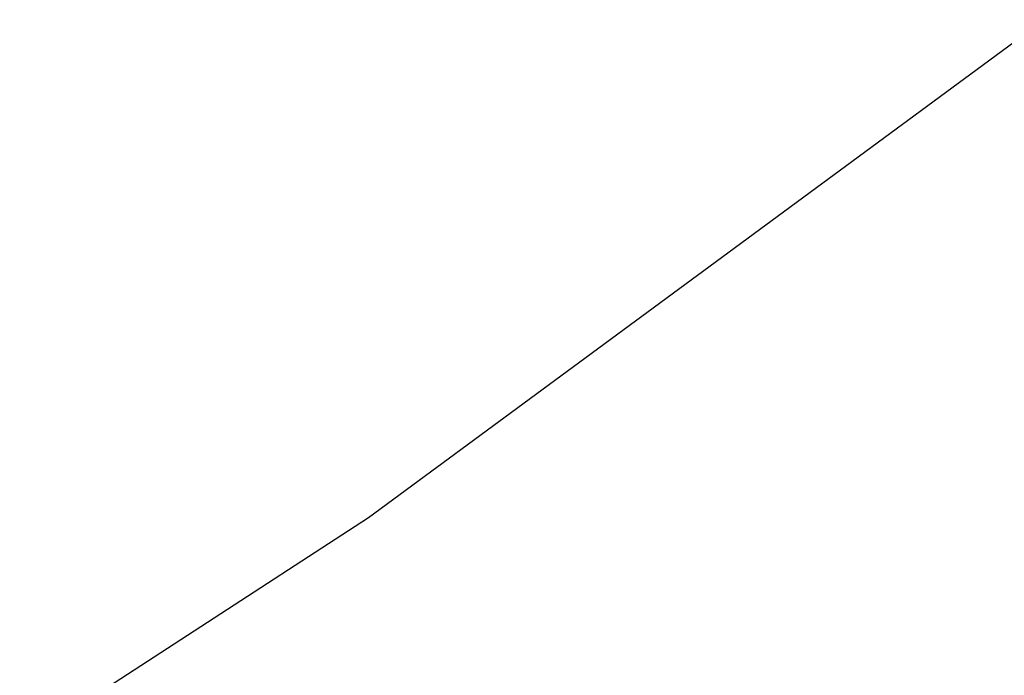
# Model space of a CAD drawing. Extents: x 0 to 370488, y 0 to 4202825.
# Tile 230 of 256: x 360277.71 to 360281.1, y 4200443.1 to 4200445.35. Entities that reach past the tile are written whole.
import ezdxf

# ---------------------------------------------------------------- set-up
doc = ezdxf.new("R2010")
doc.units = 0
doc.header["$LTSCALE"] = 0.5
doc.header["$MEASUREMENT"] = 0
doc.linetypes.add('CONTI', pattern=[0])
doc.layers.add('GORIZDEFAULT', color=32, linetype='CONTI')

msp = doc.modelspace()

# ---------------------------------------------------------------- linework, layer by layer
at = {"layer": 'GORIZDEFAULT', "color": 32}
msp.add_polyline3d([(360277.71, 4200442.86, 542.5), (360278.91, 4200443.64, 542.5), (360281.88, 4200445.83, 542.5), (360282.01, 4200445.98, 542.5), (360282.16, 4200446.19, 542.5), (360282.38, 4200446.48, 542.5), (360282.67, 4200446.92, 542.5), (360283.06, 4200447.53, 542.5), (360283.57, 4200448.36, 542.5), (360284.23, 4200449.45, 542.5), (360285.04, 4200450.83, 542.5), (360285.99, 4200452.45, 542.5), (360287.04, 4200454.27, 542.5), (360288.15, 4200456.24, 542.5), (360289.29, 4200458.3, 542.5), (360290.42, 4200460.4, 542.5), (360291.51, 4200462.49, 542.5), (360292.52, 4200464.52, 542.5), (360293.46, 4200466.48, 542.5), (360294.29, 4200468.34, 542.5), (360295.02, 4200470.1, 542.5)], dxfattribs=at)
msp.add_polyline3d([(360277.71, 4200442.86, 542.5), (360278.91, 4200443.64, 542.5), (360281.88, 4200445.83, 542.5), (360282.01, 4200445.98, 542.5), (360282.16, 4200446.19, 542.5), (360282.38, 4200446.48, 542.5), (360282.67, 4200446.92, 542.5), (360283.06, 4200447.53, 542.5), (360283.57, 4200448.36, 542.5), (360284.23, 4200449.45, 542.5), (360285.04, 4200450.83, 542.5), (360285.99, 4200452.45, 542.5), (360287.04, 4200454.27, 542.5), (360288.15, 4200456.24, 542.5), (360289.29, 4200458.3, 542.5), (360290.42, 4200460.4, 542.5), (360291.51, 4200462.49, 542.5), (360292.52, 4200464.52, 542.5), (360293.46, 4200466.48, 542.5), (360294.29, 4200468.34, 542.5), (360295.02, 4200470.1, 542.5)], dxfattribs=at)
msp.add_polyline3d([(360277.71, 4200442.86, 542.5), (360278.91, 4200443.64, 542.5), (360281.88, 4200445.83, 542.5), (360282.01, 4200445.98, 542.5), (360282.16, 4200446.19, 542.5), (360282.38, 4200446.48, 542.5), (360282.67, 4200446.92, 542.5), (360283.06, 4200447.53, 542.5), (360283.57, 4200448.36, 542.5), (360284.23, 4200449.45, 542.5), (360285.04, 4200450.83, 542.5), (360285.99, 4200452.45, 542.5), (360287.04, 4200454.27, 542.5), (360288.15, 4200456.24, 542.5), (360289.29, 4200458.3, 542.5), (360290.42, 4200460.4, 542.5), (360291.51, 4200462.49, 542.5), (360292.52, 4200464.52, 542.5), (360293.46, 4200466.48, 542.5), (360294.29, 4200468.34, 542.5), (360295.02, 4200470.1, 542.5)], dxfattribs=at)
msp.add_polyline3d([(360277.71, 4200442.86, 542.5), (360278.91, 4200443.64, 542.5), (360281.88, 4200445.83, 542.5), (360282.01, 4200445.98, 542.5), (360282.16, 4200446.19, 542.5), (360282.38, 4200446.48, 542.5), (360282.67, 4200446.92, 542.5), (360283.06, 4200447.53, 542.5), (360283.57, 4200448.36, 542.5), (360284.23, 4200449.45, 542.5), (360285.04, 4200450.83, 542.5), (360285.99, 4200452.45, 542.5), (360287.04, 4200454.27, 542.5), (360288.15, 4200456.24, 542.5), (360289.29, 4200458.3, 542.5), (360290.42, 4200460.4, 542.5), (360291.51, 4200462.49, 542.5), (360292.52, 4200464.52, 542.5), (360293.46, 4200466.48, 542.5), (360294.29, 4200468.34, 542.5), (360295.02, 4200470.1, 542.5)], dxfattribs=at)
msp.add_polyline3d([(360277.71, 4200442.86, 542.5), (360278.91, 4200443.64, 542.5), (360281.88, 4200445.83, 542.5), (360282.01, 4200445.98, 542.5), (360282.16, 4200446.19, 542.5), (360282.38, 4200446.48, 542.5), (360282.67, 4200446.92, 542.5), (360283.06, 4200447.53, 542.5), (360283.57, 4200448.36, 542.5), (360284.23, 4200449.45, 542.5), (360285.04, 4200450.83, 542.5), (360285.99, 4200452.45, 542.5), (360287.04, 4200454.27, 542.5), (360288.15, 4200456.24, 542.5), (360289.29, 4200458.3, 542.5), (360290.42, 4200460.4, 542.5), (360291.51, 4200462.49, 542.5), (360292.52, 4200464.52, 542.5), (360293.46, 4200466.48, 542.5), (360294.29, 4200468.34, 542.5), (360295.02, 4200470.1, 542.5)], dxfattribs=at)
msp.add_polyline3d([(360277.71, 4200442.86, 542.5), (360278.91, 4200443.64, 542.5), (360281.88, 4200445.83, 542.5), (360282.01, 4200445.98, 542.5), (360282.16, 4200446.19, 542.5), (360282.38, 4200446.48, 542.5), (360282.67, 4200446.92, 542.5), (360283.06, 4200447.53, 542.5), (360283.57, 4200448.36, 542.5), (360284.23, 4200449.45, 542.5), (360285.04, 4200450.83, 542.5), (360285.99, 4200452.45, 542.5), (360287.04, 4200454.27, 542.5), (360288.15, 4200456.24, 542.5), (360289.29, 4200458.3, 542.5), (360290.42, 4200460.4, 542.5), (360291.51, 4200462.49, 542.5), (360292.52, 4200464.52, 542.5), (360293.46, 4200466.48, 542.5), (360294.29, 4200468.34, 542.5), (360295.02, 4200470.1, 542.5)], dxfattribs=at)
msp.add_polyline3d([(360277.71, 4200442.86, 542.5), (360278.91, 4200443.64, 542.5), (360281.88, 4200445.83, 542.5), (360282.01, 4200445.98, 542.5), (360282.16, 4200446.19, 542.5), (360282.38, 4200446.48, 542.5), (360282.67, 4200446.92, 542.5), (360283.06, 4200447.53, 542.5), (360283.57, 4200448.36, 542.5), (360284.23, 4200449.45, 542.5), (360285.04, 4200450.83, 542.5), (360285.99, 4200452.45, 542.5), (360287.04, 4200454.27, 542.5), (360288.15, 4200456.24, 542.5), (360289.29, 4200458.3, 542.5), (360290.42, 4200460.4, 542.5), (360291.51, 4200462.49, 542.5), (360292.52, 4200464.52, 542.5), (360293.46, 4200466.48, 542.5), (360294.29, 4200468.34, 542.5), (360295.02, 4200470.1, 542.5)], dxfattribs=at)
msp.add_polyline3d([(360277.71, 4200442.86, 542.5), (360278.91, 4200443.64, 542.5), (360281.88, 4200445.83, 542.5), (360282.01, 4200445.98, 542.5), (360282.16, 4200446.19, 542.5), (360282.38, 4200446.48, 542.5), (360282.67, 4200446.92, 542.5), (360283.06, 4200447.53, 542.5), (360283.57, 4200448.36, 542.5), (360284.23, 4200449.45, 542.5), (360285.04, 4200450.83, 542.5), (360285.99, 4200452.45, 542.5), (360287.04, 4200454.27, 542.5), (360288.15, 4200456.24, 542.5), (360289.29, 4200458.3, 542.5), (360290.42, 4200460.4, 542.5), (360291.51, 4200462.49, 542.5), (360292.52, 4200464.52, 542.5), (360293.46, 4200466.48, 542.5), (360294.29, 4200468.34, 542.5), (360295.02, 4200470.1, 542.5)], dxfattribs=at)
msp.add_polyline3d([(360277.71, 4200442.86, 542.5), (360278.91, 4200443.64, 542.5), (360281.88, 4200445.83, 542.5), (360282.01, 4200445.98, 542.5), (360282.16, 4200446.19, 542.5), (360282.38, 4200446.48, 542.5), (360282.67, 4200446.92, 542.5), (360283.06, 4200447.53, 542.5), (360283.57, 4200448.36, 542.5), (360284.23, 4200449.45, 542.5), (360285.04, 4200450.83, 542.5), (360285.99, 4200452.45, 542.5), (360287.04, 4200454.27, 542.5), (360288.15, 4200456.24, 542.5), (360289.29, 4200458.3, 542.5), (360290.42, 4200460.4, 542.5), (360291.51, 4200462.49, 542.5), (360292.52, 4200464.52, 542.5), (360293.46, 4200466.48, 542.5), (360294.29, 4200468.34, 542.5), (360295.02, 4200470.1, 542.5)], dxfattribs=at)
msp.add_polyline3d([(360277.71, 4200442.86, 542.5), (360278.91, 4200443.64, 542.5), (360281.88, 4200445.83, 542.5), (360282.01, 4200445.98, 542.5), (360282.16, 4200446.19, 542.5), (360282.38, 4200446.48, 542.5), (360282.67, 4200446.92, 542.5), (360283.06, 4200447.53, 542.5), (360283.57, 4200448.36, 542.5), (360284.23, 4200449.45, 542.5), (360285.04, 4200450.83, 542.5), (360285.99, 4200452.45, 542.5), (360287.04, 4200454.27, 542.5), (360288.15, 4200456.24, 542.5), (360289.29, 4200458.3, 542.5), (360290.42, 4200460.4, 542.5), (360291.51, 4200462.49, 542.5), (360292.52, 4200464.52, 542.5), (360293.46, 4200466.48, 542.5), (360294.29, 4200468.34, 542.5), (360295.02, 4200470.1, 542.5)], dxfattribs=at)
msp.add_polyline3d([(360277.71, 4200442.86, 542.5), (360278.91, 4200443.64, 542.5), (360281.88, 4200445.83, 542.5), (360282.01, 4200445.98, 542.5), (360282.16, 4200446.19, 542.5), (360282.38, 4200446.48, 542.5), (360282.67, 4200446.92, 542.5), (360283.06, 4200447.53, 542.5), (360283.57, 4200448.36, 542.5), (360284.23, 4200449.45, 542.5), (360285.04, 4200450.83, 542.5), (360285.99, 4200452.45, 542.5), (360287.04, 4200454.27, 542.5), (360288.15, 4200456.24, 542.5), (360289.29, 4200458.3, 542.5), (360290.42, 4200460.4, 542.5), (360291.51, 4200462.49, 542.5), (360292.52, 4200464.52, 542.5), (360293.46, 4200466.48, 542.5), (360294.29, 4200468.34, 542.5), (360295.02, 4200470.1, 542.5)], dxfattribs=at)
msp.add_polyline3d([(360277.71, 4200442.86, 542.5), (360278.91, 4200443.64, 542.5), (360281.88, 4200445.83, 542.5), (360282.01, 4200445.98, 542.5), (360282.16, 4200446.19, 542.5), (360282.38, 4200446.48, 542.5), (360282.67, 4200446.92, 542.5), (360283.06, 4200447.53, 542.5), (360283.57, 4200448.36, 542.5), (360284.23, 4200449.45, 542.5), (360285.04, 4200450.83, 542.5), (360285.99, 4200452.45, 542.5), (360287.04, 4200454.27, 542.5), (360288.15, 4200456.24, 542.5), (360289.29, 4200458.3, 542.5), (360290.42, 4200460.4, 542.5), (360291.51, 4200462.49, 542.5), (360292.52, 4200464.52, 542.5), (360293.46, 4200466.48, 542.5), (360294.29, 4200468.34, 542.5), (360295.02, 4200470.1, 542.5)], dxfattribs=at)
msp.add_polyline3d([(360277.71, 4200442.86, 542.5), (360278.91, 4200443.64, 542.5), (360281.88, 4200445.83, 542.5), (360282.01, 4200445.98, 542.5), (360282.16, 4200446.19, 542.5), (360282.38, 4200446.48, 542.5), (360282.67, 4200446.92, 542.5), (360283.06, 4200447.53, 542.5), (360283.57, 4200448.36, 542.5), (360284.23, 4200449.45, 542.5), (360285.04, 4200450.83, 542.5), (360285.99, 4200452.45, 542.5), (360287.04, 4200454.27, 542.5), (360288.15, 4200456.24, 542.5), (360289.29, 4200458.3, 542.5), (360290.42, 4200460.4, 542.5), (360291.51, 4200462.49, 542.5), (360292.52, 4200464.52, 542.5), (360293.46, 4200466.48, 542.5), (360294.29, 4200468.34, 542.5), (360295.02, 4200470.1, 542.5)], dxfattribs=at)
msp.add_polyline3d([(360277.71, 4200442.86, 542.5), (360278.91, 4200443.64, 542.5), (360281.88, 4200445.83, 542.5), (360282.01, 4200445.98, 542.5), (360282.16, 4200446.19, 542.5), (360282.38, 4200446.48, 542.5), (360282.67, 4200446.92, 542.5), (360283.06, 4200447.53, 542.5), (360283.57, 4200448.36, 542.5), (360284.23, 4200449.45, 542.5), (360285.04, 4200450.83, 542.5), (360285.99, 4200452.45, 542.5), (360287.04, 4200454.27, 542.5), (360288.15, 4200456.24, 542.5), (360289.29, 4200458.3, 542.5), (360290.42, 4200460.4, 542.5), (360291.51, 4200462.49, 542.5), (360292.52, 4200464.52, 542.5), (360293.46, 4200466.48, 542.5), (360294.29, 4200468.34, 542.5), (360295.02, 4200470.1, 542.5)], dxfattribs=at)
msp.add_polyline3d([(360277.71, 4200442.86, 542.5), (360278.91, 4200443.64, 542.5), (360281.88, 4200445.83, 542.5), (360282.01, 4200445.98, 542.5), (360282.16, 4200446.19, 542.5), (360282.38, 4200446.48, 542.5), (360282.67, 4200446.92, 542.5), (360283.06, 4200447.53, 542.5), (360283.57, 4200448.36, 542.5), (360284.23, 4200449.45, 542.5), (360285.04, 4200450.83, 542.5), (360285.99, 4200452.45, 542.5), (360287.04, 4200454.27, 542.5), (360288.15, 4200456.24, 542.5), (360289.29, 4200458.3, 542.5), (360290.42, 4200460.4, 542.5), (360291.51, 4200462.49, 542.5), (360292.52, 4200464.52, 542.5), (360293.46, 4200466.48, 542.5), (360294.29, 4200468.34, 542.5), (360295.02, 4200470.1, 542.5)], dxfattribs=at)
msp.add_polyline3d([(360277.71, 4200442.86, 542.5), (360278.91, 4200443.64, 542.5), (360281.88, 4200445.83, 542.5), (360282.01, 4200445.98, 542.5), (360282.16, 4200446.19, 542.5), (360282.38, 4200446.48, 542.5), (360282.67, 4200446.92, 542.5), (360283.06, 4200447.53, 542.5), (360283.57, 4200448.36, 542.5), (360284.23, 4200449.45, 542.5), (360285.04, 4200450.83, 542.5), (360285.99, 4200452.45, 542.5), (360287.04, 4200454.27, 542.5), (360288.15, 4200456.24, 542.5), (360289.29, 4200458.3, 542.5), (360290.42, 4200460.4, 542.5), (360291.51, 4200462.49, 542.5), (360292.52, 4200464.52, 542.5), (360293.46, 4200466.48, 542.5), (360294.29, 4200468.34, 542.5), (360295.02, 4200470.1, 542.5)], dxfattribs=at)
msp.add_polyline3d([(360277.71, 4200442.86, 542.5), (360278.91, 4200443.64, 542.5), (360281.88, 4200445.83, 542.5), (360282.01, 4200445.98, 542.5), (360282.16, 4200446.19, 542.5), (360282.38, 4200446.48, 542.5), (360282.67, 4200446.92, 542.5), (360283.06, 4200447.53, 542.5), (360283.57, 4200448.36, 542.5), (360284.23, 4200449.45, 542.5), (360285.04, 4200450.83, 542.5), (360285.99, 4200452.45, 542.5), (360287.04, 4200454.27, 542.5), (360288.15, 4200456.24, 542.5), (360289.29, 4200458.3, 542.5), (360290.42, 4200460.4, 542.5), (360291.51, 4200462.49, 542.5), (360292.52, 4200464.52, 542.5), (360293.46, 4200466.48, 542.5), (360294.29, 4200468.34, 542.5), (360295.02, 4200470.1, 542.5)], dxfattribs=at)
msp.add_polyline3d([(360277.71, 4200442.86, 542.5), (360278.91, 4200443.64, 542.5), (360281.88, 4200445.83, 542.5), (360282.01, 4200445.98, 542.5), (360282.16, 4200446.19, 542.5), (360282.38, 4200446.48, 542.5), (360282.67, 4200446.92, 542.5), (360283.06, 4200447.53, 542.5), (360283.57, 4200448.36, 542.5), (360284.23, 4200449.45, 542.5), (360285.04, 4200450.83, 542.5), (360285.99, 4200452.45, 542.5), (360287.04, 4200454.27, 542.5), (360288.15, 4200456.24, 542.5), (360289.29, 4200458.3, 542.5), (360290.42, 4200460.4, 542.5), (360291.51, 4200462.49, 542.5), (360292.52, 4200464.52, 542.5), (360293.46, 4200466.48, 542.5), (360294.29, 4200468.34, 542.5), (360295.02, 4200470.1, 542.5)], dxfattribs=at)
msp.add_polyline3d([(360277.71, 4200442.86, 542.5), (360278.91, 4200443.64, 542.5), (360281.88, 4200445.83, 542.5), (360282.01, 4200445.98, 542.5), (360282.16, 4200446.19, 542.5), (360282.38, 4200446.48, 542.5), (360282.67, 4200446.92, 542.5), (360283.06, 4200447.53, 542.5), (360283.57, 4200448.36, 542.5), (360284.23, 4200449.45, 542.5), (360285.04, 4200450.83, 542.5), (360285.99, 4200452.45, 542.5), (360287.04, 4200454.27, 542.5), (360288.15, 4200456.24, 542.5), (360289.29, 4200458.3, 542.5), (360290.42, 4200460.4, 542.5), (360291.51, 4200462.49, 542.5), (360292.52, 4200464.52, 542.5), (360293.46, 4200466.48, 542.5), (360294.29, 4200468.34, 542.5), (360295.02, 4200470.1, 542.5)], dxfattribs=at)
msp.add_polyline3d([(360277.71, 4200442.86, 542.5), (360278.91, 4200443.64, 542.5), (360281.88, 4200445.83, 542.5), (360282.01, 4200445.98, 542.5), (360282.16, 4200446.19, 542.5), (360282.38, 4200446.48, 542.5), (360282.67, 4200446.92, 542.5), (360283.06, 4200447.53, 542.5), (360283.57, 4200448.36, 542.5), (360284.23, 4200449.45, 542.5), (360285.04, 4200450.83, 542.5), (360285.99, 4200452.45, 542.5), (360287.04, 4200454.27, 542.5), (360288.15, 4200456.24, 542.5), (360289.29, 4200458.3, 542.5), (360290.42, 4200460.4, 542.5), (360291.51, 4200462.49, 542.5), (360292.52, 4200464.52, 542.5), (360293.46, 4200466.48, 542.5), (360294.29, 4200468.34, 542.5), (360295.02, 4200470.1, 542.5)], dxfattribs=at)
msp.add_polyline3d([(360277.71, 4200442.86, 542.5), (360278.91, 4200443.64, 542.5), (360281.88, 4200445.83, 542.5), (360282.01, 4200445.98, 542.5), (360282.16, 4200446.19, 542.5), (360282.38, 4200446.48, 542.5), (360282.67, 4200446.92, 542.5), (360283.06, 4200447.53, 542.5), (360283.57, 4200448.36, 542.5), (360284.23, 4200449.45, 542.5), (360285.04, 4200450.83, 542.5), (360285.99, 4200452.45, 542.5), (360287.04, 4200454.27, 542.5), (360288.15, 4200456.24, 542.5), (360289.29, 4200458.3, 542.5), (360290.42, 4200460.4, 542.5), (360291.51, 4200462.49, 542.5), (360292.52, 4200464.52, 542.5), (360293.46, 4200466.48, 542.5), (360294.29, 4200468.34, 542.5), (360295.02, 4200470.1, 542.5)], dxfattribs=at)
msp.add_polyline3d([(360277.71, 4200442.86, 542.5), (360278.91, 4200443.64, 542.5), (360281.88, 4200445.83, 542.5), (360282.01, 4200445.98, 542.5), (360282.16, 4200446.19, 542.5), (360282.38, 4200446.48, 542.5), (360282.67, 4200446.92, 542.5), (360283.06, 4200447.53, 542.5), (360283.57, 4200448.36, 542.5), (360284.23, 4200449.45, 542.5), (360285.04, 4200450.83, 542.5), (360285.99, 4200452.45, 542.5), (360287.04, 4200454.27, 542.5), (360288.15, 4200456.24, 542.5), (360289.29, 4200458.3, 542.5), (360290.42, 4200460.4, 542.5), (360291.51, 4200462.49, 542.5), (360292.52, 4200464.52, 542.5), (360293.46, 4200466.48, 542.5), (360294.29, 4200468.34, 542.5), (360295.02, 4200470.1, 542.5)], dxfattribs=at)
msp.add_polyline3d([(360277.71, 4200442.86, 542.5), (360278.91, 4200443.64, 542.5), (360281.88, 4200445.83, 542.5), (360282.01, 4200445.98, 542.5), (360282.16, 4200446.19, 542.5), (360282.38, 4200446.48, 542.5), (360282.67, 4200446.92, 542.5), (360283.06, 4200447.53, 542.5), (360283.57, 4200448.36, 542.5), (360284.23, 4200449.45, 542.5), (360285.04, 4200450.83, 542.5), (360285.99, 4200452.45, 542.5), (360287.04, 4200454.27, 542.5), (360288.15, 4200456.24, 542.5), (360289.29, 4200458.3, 542.5), (360290.42, 4200460.4, 542.5), (360291.51, 4200462.49, 542.5), (360292.52, 4200464.52, 542.5), (360293.46, 4200466.48, 542.5), (360294.29, 4200468.34, 542.5), (360295.02, 4200470.1, 542.5)], dxfattribs=at)
msp.add_polyline3d([(360277.71, 4200442.86, 542.5), (360278.91, 4200443.64, 542.5), (360281.88, 4200445.83, 542.5), (360282.01, 4200445.98, 542.5), (360282.16, 4200446.19, 542.5), (360282.38, 4200446.48, 542.5), (360282.67, 4200446.92, 542.5), (360283.06, 4200447.53, 542.5), (360283.57, 4200448.36, 542.5), (360284.23, 4200449.45, 542.5), (360285.04, 4200450.83, 542.5), (360285.99, 4200452.45, 542.5), (360287.04, 4200454.27, 542.5), (360288.15, 4200456.24, 542.5), (360289.29, 4200458.3, 542.5), (360290.42, 4200460.4, 542.5), (360291.51, 4200462.49, 542.5), (360292.52, 4200464.52, 542.5), (360293.46, 4200466.48, 542.5), (360294.29, 4200468.34, 542.5), (360295.02, 4200470.1, 542.5)], dxfattribs=at)
msp.add_polyline3d([(360277.71, 4200442.86, 542.5), (360278.91, 4200443.64, 542.5), (360281.88, 4200445.83, 542.5), (360282.01, 4200445.98, 542.5), (360282.16, 4200446.19, 542.5), (360282.38, 4200446.48, 542.5), (360282.67, 4200446.92, 542.5), (360283.06, 4200447.53, 542.5), (360283.57, 4200448.36, 542.5), (360284.23, 4200449.45, 542.5), (360285.04, 4200450.83, 542.5), (360285.99, 4200452.45, 542.5), (360287.04, 4200454.27, 542.5), (360288.15, 4200456.24, 542.5), (360289.29, 4200458.3, 542.5), (360290.42, 4200460.4, 542.5), (360291.51, 4200462.49, 542.5), (360292.52, 4200464.52, 542.5), (360293.46, 4200466.48, 542.5), (360294.29, 4200468.34, 542.5), (360295.02, 4200470.1, 542.5)], dxfattribs=at)
msp.add_polyline3d([(360277.71, 4200442.86, 542.5), (360278.91, 4200443.64, 542.5), (360281.88, 4200445.83, 542.5), (360282.01, 4200445.98, 542.5), (360282.16, 4200446.19, 542.5), (360282.38, 4200446.48, 542.5), (360282.67, 4200446.92, 542.5), (360283.06, 4200447.53, 542.5), (360283.57, 4200448.36, 542.5), (360284.23, 4200449.45, 542.5), (360285.04, 4200450.83, 542.5), (360285.99, 4200452.45, 542.5), (360287.04, 4200454.27, 542.5), (360288.15, 4200456.24, 542.5), (360289.29, 4200458.3, 542.5), (360290.42, 4200460.4, 542.5), (360291.51, 4200462.49, 542.5), (360292.52, 4200464.52, 542.5), (360293.46, 4200466.48, 542.5), (360294.29, 4200468.34, 542.5), (360295.02, 4200470.1, 542.5)], dxfattribs=at)
msp.add_polyline3d([(360277.71, 4200442.86, 542.5), (360278.91, 4200443.64, 542.5), (360281.88, 4200445.83, 542.5), (360282.01, 4200445.98, 542.5), (360282.16, 4200446.19, 542.5), (360282.38, 4200446.48, 542.5), (360282.67, 4200446.92, 542.5), (360283.06, 4200447.53, 542.5), (360283.57, 4200448.36, 542.5), (360284.23, 4200449.45, 542.5), (360285.04, 4200450.83, 542.5), (360285.99, 4200452.45, 542.5), (360287.04, 4200454.27, 542.5), (360288.15, 4200456.24, 542.5), (360289.29, 4200458.3, 542.5), (360290.42, 4200460.4, 542.5), (360291.51, 4200462.49, 542.5), (360292.52, 4200464.52, 542.5), (360293.46, 4200466.48, 542.5), (360294.29, 4200468.34, 542.5), (360295.02, 4200470.1, 542.5)], dxfattribs=at)
msp.add_polyline3d([(360277.71, 4200442.86, 542.5), (360278.91, 4200443.64, 542.5), (360281.88, 4200445.83, 542.5), (360282.01, 4200445.98, 542.5), (360282.16, 4200446.19, 542.5), (360282.38, 4200446.48, 542.5), (360282.67, 4200446.92, 542.5), (360283.06, 4200447.53, 542.5), (360283.57, 4200448.36, 542.5), (360284.23, 4200449.45, 542.5), (360285.04, 4200450.83, 542.5), (360285.99, 4200452.45, 542.5), (360287.04, 4200454.27, 542.5), (360288.15, 4200456.24, 542.5), (360289.29, 4200458.3, 542.5), (360290.42, 4200460.4, 542.5), (360291.51, 4200462.49, 542.5), (360292.52, 4200464.52, 542.5), (360293.46, 4200466.48, 542.5), (360294.29, 4200468.34, 542.5), (360295.02, 4200470.1, 542.5)], dxfattribs=at)
msp.add_polyline3d([(360277.71, 4200442.86, 542.5), (360278.91, 4200443.64, 542.5), (360281.88, 4200445.83, 542.5), (360282.01, 4200445.98, 542.5), (360282.16, 4200446.19, 542.5), (360282.38, 4200446.48, 542.5), (360282.67, 4200446.92, 542.5), (360283.06, 4200447.53, 542.5), (360283.57, 4200448.36, 542.5), (360284.23, 4200449.45, 542.5), (360285.04, 4200450.83, 542.5), (360285.99, 4200452.45, 542.5), (360287.04, 4200454.27, 542.5), (360288.15, 4200456.24, 542.5), (360289.29, 4200458.3, 542.5), (360290.42, 4200460.4, 542.5), (360291.51, 4200462.49, 542.5), (360292.52, 4200464.52, 542.5), (360293.46, 4200466.48, 542.5), (360294.29, 4200468.34, 542.5), (360295.02, 4200470.1, 542.5)], dxfattribs=at)
msp.add_polyline3d([(360277.71, 4200442.86, 542.5), (360278.91, 4200443.64, 542.5), (360281.88, 4200445.83, 542.5), (360282.01, 4200445.98, 542.5), (360282.16, 4200446.19, 542.5), (360282.38, 4200446.48, 542.5), (360282.67, 4200446.92, 542.5), (360283.06, 4200447.53, 542.5), (360283.57, 4200448.36, 542.5), (360284.23, 4200449.45, 542.5), (360285.04, 4200450.83, 542.5), (360285.99, 4200452.45, 542.5), (360287.04, 4200454.27, 542.5), (360288.15, 4200456.24, 542.5), (360289.29, 4200458.3, 542.5), (360290.42, 4200460.4, 542.5), (360291.51, 4200462.49, 542.5), (360292.52, 4200464.52, 542.5), (360293.46, 4200466.48, 542.5), (360294.29, 4200468.34, 542.5), (360295.02, 4200470.1, 542.5)], dxfattribs=at)
msp.add_polyline3d([(360277.71, 4200442.86, 542.5), (360278.91, 4200443.64, 542.5), (360281.88, 4200445.83, 542.5), (360282.01, 4200445.98, 542.5), (360282.16, 4200446.19, 542.5), (360282.38, 4200446.48, 542.5), (360282.67, 4200446.92, 542.5), (360283.06, 4200447.53, 542.5), (360283.57, 4200448.36, 542.5), (360284.23, 4200449.45, 542.5), (360285.04, 4200450.83, 542.5), (360285.99, 4200452.45, 542.5), (360287.04, 4200454.27, 542.5), (360288.15, 4200456.24, 542.5), (360289.29, 4200458.3, 542.5), (360290.42, 4200460.4, 542.5), (360291.51, 4200462.49, 542.5), (360292.52, 4200464.52, 542.5), (360293.46, 4200466.48, 542.5), (360294.29, 4200468.34, 542.5), (360295.02, 4200470.1, 542.5)], dxfattribs=at)
msp.add_polyline3d([(360277.71, 4200442.86, 542.5), (360278.91, 4200443.64, 542.5), (360281.88, 4200445.83, 542.5), (360282.01, 4200445.98, 542.5), (360282.16, 4200446.19, 542.5), (360282.38, 4200446.48, 542.5), (360282.67, 4200446.92, 542.5), (360283.06, 4200447.53, 542.5), (360283.57, 4200448.36, 542.5), (360284.23, 4200449.45, 542.5), (360285.04, 4200450.83, 542.5), (360285.99, 4200452.45, 542.5), (360287.04, 4200454.27, 542.5), (360288.15, 4200456.24, 542.5), (360289.29, 4200458.3, 542.5), (360290.42, 4200460.4, 542.5), (360291.51, 4200462.49, 542.5), (360292.52, 4200464.52, 542.5), (360293.46, 4200466.48, 542.5), (360294.29, 4200468.34, 542.5), (360295.02, 4200470.1, 542.5)], dxfattribs=at)
msp.add_polyline3d([(360277.71, 4200442.86, 542.5), (360278.91, 4200443.64, 542.5), (360281.88, 4200445.83, 542.5), (360282.01, 4200445.98, 542.5), (360282.16, 4200446.19, 542.5), (360282.38, 4200446.48, 542.5), (360282.67, 4200446.92, 542.5), (360283.06, 4200447.53, 542.5), (360283.57, 4200448.36, 542.5), (360284.23, 4200449.45, 542.5), (360285.04, 4200450.83, 542.5), (360285.99, 4200452.45, 542.5), (360287.04, 4200454.27, 542.5), (360288.15, 4200456.24, 542.5), (360289.29, 4200458.3, 542.5), (360290.42, 4200460.4, 542.5), (360291.51, 4200462.49, 542.5), (360292.52, 4200464.52, 542.5), (360293.46, 4200466.48, 542.5), (360294.29, 4200468.34, 542.5), (360295.02, 4200470.1, 542.5)], dxfattribs=at)
msp.add_polyline3d([(360277.71, 4200442.86, 542.5), (360278.91, 4200443.64, 542.5), (360281.88, 4200445.83, 542.5), (360282.01, 4200445.98, 542.5), (360282.16, 4200446.19, 542.5), (360282.38, 4200446.48, 542.5), (360282.67, 4200446.92, 542.5), (360283.06, 4200447.53, 542.5), (360283.57, 4200448.36, 542.5), (360284.23, 4200449.45, 542.5), (360285.04, 4200450.83, 542.5), (360285.99, 4200452.45, 542.5), (360287.04, 4200454.27, 542.5), (360288.15, 4200456.24, 542.5), (360289.29, 4200458.3, 542.5), (360290.42, 4200460.4, 542.5), (360291.51, 4200462.49, 542.5), (360292.52, 4200464.52, 542.5), (360293.46, 4200466.48, 542.5), (360294.29, 4200468.34, 542.5), (360295.02, 4200470.1, 542.5)], dxfattribs=at)
msp.add_polyline3d([(360277.71, 4200442.86, 542.5), (360278.91, 4200443.64, 542.5), (360281.88, 4200445.83, 542.5), (360282.01, 4200445.98, 542.5), (360282.16, 4200446.19, 542.5), (360282.38, 4200446.48, 542.5), (360282.67, 4200446.92, 542.5), (360283.06, 4200447.53, 542.5), (360283.57, 4200448.36, 542.5), (360284.23, 4200449.45, 542.5), (360285.04, 4200450.83, 542.5), (360285.99, 4200452.45, 542.5), (360287.04, 4200454.27, 542.5), (360288.15, 4200456.24, 542.5), (360289.29, 4200458.3, 542.5), (360290.42, 4200460.4, 542.5), (360291.51, 4200462.49, 542.5), (360292.52, 4200464.52, 542.5), (360293.46, 4200466.48, 542.5), (360294.29, 4200468.34, 542.5), (360295.02, 4200470.1, 542.5)], dxfattribs=at)
msp.add_polyline3d([(360277.71, 4200442.86, 542.5), (360278.91, 4200443.64, 542.5), (360281.88, 4200445.83, 542.5), (360282.01, 4200445.98, 542.5), (360282.16, 4200446.19, 542.5), (360282.38, 4200446.48, 542.5), (360282.67, 4200446.92, 542.5), (360283.06, 4200447.53, 542.5), (360283.57, 4200448.36, 542.5), (360284.23, 4200449.45, 542.5), (360285.04, 4200450.83, 542.5), (360285.99, 4200452.45, 542.5), (360287.04, 4200454.27, 542.5), (360288.15, 4200456.24, 542.5), (360289.29, 4200458.3, 542.5), (360290.42, 4200460.4, 542.5), (360291.51, 4200462.49, 542.5), (360292.52, 4200464.52, 542.5), (360293.46, 4200466.48, 542.5), (360294.29, 4200468.34, 542.5), (360295.02, 4200470.1, 542.5)], dxfattribs=at)
msp.add_polyline3d([(360277.71, 4200442.86, 542.5), (360278.91, 4200443.64, 542.5), (360281.88, 4200445.83, 542.5), (360282.01, 4200445.98, 542.5), (360282.16, 4200446.19, 542.5), (360282.38, 4200446.48, 542.5), (360282.67, 4200446.92, 542.5), (360283.06, 4200447.53, 542.5), (360283.57, 4200448.36, 542.5), (360284.23, 4200449.45, 542.5), (360285.04, 4200450.83, 542.5), (360285.99, 4200452.45, 542.5), (360287.04, 4200454.27, 542.5), (360288.15, 4200456.24, 542.5), (360289.29, 4200458.3, 542.5), (360290.42, 4200460.4, 542.5), (360291.51, 4200462.49, 542.5), (360292.52, 4200464.52, 542.5), (360293.46, 4200466.48, 542.5), (360294.29, 4200468.34, 542.5), (360295.02, 4200470.1, 542.5)], dxfattribs=at)
msp.add_polyline3d([(360277.71, 4200442.86, 542.5), (360278.91, 4200443.64, 542.5), (360281.88, 4200445.83, 542.5), (360282.01, 4200445.98, 542.5), (360282.16, 4200446.19, 542.5), (360282.38, 4200446.48, 542.5), (360282.67, 4200446.92, 542.5), (360283.06, 4200447.53, 542.5), (360283.57, 4200448.36, 542.5), (360284.23, 4200449.45, 542.5), (360285.04, 4200450.83, 542.5), (360285.99, 4200452.45, 542.5), (360287.04, 4200454.27, 542.5), (360288.15, 4200456.24, 542.5), (360289.29, 4200458.3, 542.5), (360290.42, 4200460.4, 542.5), (360291.51, 4200462.49, 542.5), (360292.52, 4200464.52, 542.5), (360293.46, 4200466.48, 542.5), (360294.29, 4200468.34, 542.5), (360295.02, 4200470.1, 542.5)], dxfattribs=at)
msp.add_polyline3d([(360277.71, 4200442.86, 542.5), (360278.91, 4200443.64, 542.5), (360281.88, 4200445.83, 542.5), (360282.01, 4200445.98, 542.5), (360282.16, 4200446.19, 542.5), (360282.38, 4200446.48, 542.5), (360282.67, 4200446.92, 542.5), (360283.06, 4200447.53, 542.5), (360283.57, 4200448.36, 542.5), (360284.23, 4200449.45, 542.5), (360285.04, 4200450.83, 542.5), (360285.99, 4200452.45, 542.5), (360287.04, 4200454.27, 542.5), (360288.15, 4200456.24, 542.5), (360289.29, 4200458.3, 542.5), (360290.42, 4200460.4, 542.5), (360291.51, 4200462.49, 542.5), (360292.52, 4200464.52, 542.5), (360293.46, 4200466.48, 542.5), (360294.29, 4200468.34, 542.5), (360295.02, 4200470.1, 542.5)], dxfattribs=at)
msp.add_polyline3d([(360277.71, 4200442.86, 542.5), (360278.91, 4200443.64, 542.5), (360281.88, 4200445.83, 542.5), (360282.01, 4200445.98, 542.5), (360282.16, 4200446.19, 542.5), (360282.38, 4200446.48, 542.5), (360282.67, 4200446.92, 542.5), (360283.06, 4200447.53, 542.5), (360283.57, 4200448.36, 542.5), (360284.23, 4200449.45, 542.5), (360285.04, 4200450.83, 542.5), (360285.99, 4200452.45, 542.5), (360287.04, 4200454.27, 542.5), (360288.15, 4200456.24, 542.5), (360289.29, 4200458.3, 542.5), (360290.42, 4200460.4, 542.5), (360291.51, 4200462.49, 542.5), (360292.52, 4200464.52, 542.5), (360293.46, 4200466.48, 542.5), (360294.29, 4200468.34, 542.5), (360295.02, 4200470.1, 542.5)], dxfattribs=at)
msp.add_polyline3d([(360277.71, 4200442.86, 542.5), (360278.91, 4200443.64, 542.5), (360281.88, 4200445.83, 542.5), (360282.01, 4200445.98, 542.5), (360282.16, 4200446.19, 542.5), (360282.38, 4200446.48, 542.5), (360282.67, 4200446.92, 542.5), (360283.06, 4200447.53, 542.5), (360283.57, 4200448.36, 542.5), (360284.23, 4200449.45, 542.5), (360285.04, 4200450.83, 542.5), (360285.99, 4200452.45, 542.5), (360287.04, 4200454.27, 542.5), (360288.15, 4200456.24, 542.5), (360289.29, 4200458.3, 542.5), (360290.42, 4200460.4, 542.5), (360291.51, 4200462.49, 542.5), (360292.52, 4200464.52, 542.5), (360293.46, 4200466.48, 542.5), (360294.29, 4200468.34, 542.5), (360295.02, 4200470.1, 542.5)], dxfattribs=at)
msp.add_polyline3d([(360277.71, 4200442.86, 542.5), (360278.91, 4200443.64, 542.5), (360281.88, 4200445.83, 542.5), (360282.01, 4200445.98, 542.5), (360282.16, 4200446.19, 542.5), (360282.38, 4200446.48, 542.5), (360282.67, 4200446.92, 542.5), (360283.06, 4200447.53, 542.5), (360283.57, 4200448.36, 542.5), (360284.23, 4200449.45, 542.5), (360285.04, 4200450.83, 542.5), (360285.99, 4200452.45, 542.5), (360287.04, 4200454.27, 542.5), (360288.15, 4200456.24, 542.5), (360289.29, 4200458.3, 542.5), (360290.42, 4200460.4, 542.5), (360291.51, 4200462.49, 542.5), (360292.52, 4200464.52, 542.5), (360293.46, 4200466.48, 542.5), (360294.29, 4200468.34, 542.5), (360295.02, 4200470.1, 542.5)], dxfattribs=at)
msp.add_polyline3d([(360277.71, 4200442.86, 542.5), (360278.91, 4200443.64, 542.5), (360281.88, 4200445.83, 542.5), (360282.01, 4200445.98, 542.5), (360282.16, 4200446.19, 542.5), (360282.38, 4200446.48, 542.5), (360282.67, 4200446.92, 542.5), (360283.06, 4200447.53, 542.5), (360283.57, 4200448.36, 542.5), (360284.23, 4200449.45, 542.5), (360285.04, 4200450.83, 542.5), (360285.99, 4200452.45, 542.5), (360287.04, 4200454.27, 542.5), (360288.15, 4200456.24, 542.5), (360289.29, 4200458.3, 542.5), (360290.42, 4200460.4, 542.5), (360291.51, 4200462.49, 542.5), (360292.52, 4200464.52, 542.5), (360293.46, 4200466.48, 542.5), (360294.29, 4200468.34, 542.5), (360295.02, 4200470.1, 542.5)], dxfattribs=at)
msp.add_polyline3d([(360277.71, 4200442.86, 542.5), (360278.91, 4200443.64, 542.5), (360281.88, 4200445.83, 542.5), (360282.01, 4200445.98, 542.5), (360282.16, 4200446.19, 542.5), (360282.38, 4200446.48, 542.5), (360282.67, 4200446.92, 542.5), (360283.06, 4200447.53, 542.5), (360283.57, 4200448.36, 542.5), (360284.23, 4200449.45, 542.5), (360285.04, 4200450.83, 542.5), (360285.99, 4200452.45, 542.5), (360287.04, 4200454.27, 542.5), (360288.15, 4200456.24, 542.5), (360289.29, 4200458.3, 542.5), (360290.42, 4200460.4, 542.5), (360291.51, 4200462.49, 542.5), (360292.52, 4200464.52, 542.5), (360293.46, 4200466.48, 542.5), (360294.29, 4200468.34, 542.5), (360295.02, 4200470.1, 542.5)], dxfattribs=at)
msp.add_polyline3d([(360277.71, 4200442.86, 542.5), (360278.91, 4200443.64, 542.5), (360281.88, 4200445.83, 542.5), (360282.01, 4200445.98, 542.5), (360282.16, 4200446.19, 542.5), (360282.38, 4200446.48, 542.5), (360282.67, 4200446.92, 542.5), (360283.06, 4200447.53, 542.5), (360283.57, 4200448.36, 542.5), (360284.23, 4200449.45, 542.5), (360285.04, 4200450.83, 542.5), (360285.99, 4200452.45, 542.5), (360287.04, 4200454.27, 542.5), (360288.15, 4200456.24, 542.5), (360289.29, 4200458.3, 542.5), (360290.42, 4200460.4, 542.5), (360291.51, 4200462.49, 542.5), (360292.52, 4200464.52, 542.5), (360293.46, 4200466.48, 542.5), (360294.29, 4200468.34, 542.5), (360295.02, 4200470.1, 542.5)], dxfattribs=at)
msp.add_polyline3d([(360277.71, 4200442.86, 542.5), (360278.91, 4200443.64, 542.5), (360281.88, 4200445.83, 542.5), (360282.01, 4200445.98, 542.5), (360282.16, 4200446.19, 542.5), (360282.38, 4200446.48, 542.5), (360282.67, 4200446.92, 542.5), (360283.06, 4200447.53, 542.5), (360283.57, 4200448.36, 542.5), (360284.23, 4200449.45, 542.5), (360285.04, 4200450.83, 542.5), (360285.99, 4200452.45, 542.5), (360287.04, 4200454.27, 542.5), (360288.15, 4200456.24, 542.5), (360289.29, 4200458.3, 542.5), (360290.42, 4200460.4, 542.5), (360291.51, 4200462.49, 542.5), (360292.52, 4200464.52, 542.5), (360293.46, 4200466.48, 542.5), (360294.29, 4200468.34, 542.5), (360295.02, 4200470.1, 542.5)], dxfattribs=at)
msp.add_polyline3d([(360277.71, 4200442.86, 542.5), (360278.91, 4200443.64, 542.5), (360281.88, 4200445.83, 542.5), (360282.01, 4200445.98, 542.5), (360282.16, 4200446.19, 542.5), (360282.38, 4200446.48, 542.5), (360282.67, 4200446.92, 542.5), (360283.06, 4200447.53, 542.5), (360283.57, 4200448.36, 542.5), (360284.23, 4200449.45, 542.5), (360285.04, 4200450.83, 542.5), (360285.99, 4200452.45, 542.5), (360287.04, 4200454.27, 542.5), (360288.15, 4200456.24, 542.5), (360289.29, 4200458.3, 542.5), (360290.42, 4200460.4, 542.5), (360291.51, 4200462.49, 542.5), (360292.52, 4200464.52, 542.5), (360293.46, 4200466.48, 542.5), (360294.29, 4200468.34, 542.5), (360295.02, 4200470.1, 542.5)], dxfattribs=at)
msp.add_polyline3d([(360277.71, 4200442.86, 542.5), (360278.91, 4200443.64, 542.5), (360281.88, 4200445.83, 542.5), (360282.01, 4200445.98, 542.5), (360282.16, 4200446.19, 542.5), (360282.38, 4200446.48, 542.5), (360282.67, 4200446.92, 542.5), (360283.06, 4200447.53, 542.5), (360283.57, 4200448.36, 542.5), (360284.23, 4200449.45, 542.5), (360285.04, 4200450.83, 542.5), (360285.99, 4200452.45, 542.5), (360287.04, 4200454.27, 542.5), (360288.15, 4200456.24, 542.5), (360289.29, 4200458.3, 542.5), (360290.42, 4200460.4, 542.5), (360291.51, 4200462.49, 542.5), (360292.52, 4200464.52, 542.5), (360293.46, 4200466.48, 542.5), (360294.29, 4200468.34, 542.5), (360295.02, 4200470.1, 542.5)], dxfattribs=at)
msp.add_polyline3d([(360277.71, 4200442.86, 542.5), (360278.91, 4200443.64, 542.5), (360281.88, 4200445.83, 542.5), (360282.01, 4200445.98, 542.5), (360282.16, 4200446.19, 542.5), (360282.38, 4200446.48, 542.5), (360282.67, 4200446.92, 542.5), (360283.06, 4200447.53, 542.5), (360283.57, 4200448.36, 542.5), (360284.23, 4200449.45, 542.5), (360285.04, 4200450.83, 542.5), (360285.99, 4200452.45, 542.5), (360287.04, 4200454.27, 542.5), (360288.15, 4200456.24, 542.5), (360289.29, 4200458.3, 542.5), (360290.42, 4200460.4, 542.5), (360291.51, 4200462.49, 542.5), (360292.52, 4200464.52, 542.5), (360293.46, 4200466.48, 542.5), (360294.29, 4200468.34, 542.5), (360295.02, 4200470.1, 542.5)], dxfattribs=at)
msp.add_polyline3d([(360277.71, 4200442.86, 542.5), (360278.91, 4200443.64, 542.5), (360281.88, 4200445.83, 542.5), (360282.01, 4200445.98, 542.5), (360282.16, 4200446.19, 542.5), (360282.38, 4200446.48, 542.5), (360282.67, 4200446.92, 542.5), (360283.06, 4200447.53, 542.5), (360283.57, 4200448.36, 542.5), (360284.23, 4200449.45, 542.5), (360285.04, 4200450.83, 542.5), (360285.99, 4200452.45, 542.5), (360287.04, 4200454.27, 542.5), (360288.15, 4200456.24, 542.5), (360289.29, 4200458.3, 542.5), (360290.42, 4200460.4, 542.5), (360291.51, 4200462.49, 542.5), (360292.52, 4200464.52, 542.5), (360293.46, 4200466.48, 542.5), (360294.29, 4200468.34, 542.5), (360295.02, 4200470.1, 542.5)], dxfattribs=at)
msp.add_polyline3d([(360277.71, 4200442.86, 542.5), (360278.91, 4200443.64, 542.5), (360281.88, 4200445.83, 542.5), (360282.01, 4200445.98, 542.5), (360282.16, 4200446.19, 542.5), (360282.38, 4200446.48, 542.5), (360282.67, 4200446.92, 542.5), (360283.06, 4200447.53, 542.5), (360283.57, 4200448.36, 542.5), (360284.23, 4200449.45, 542.5), (360285.04, 4200450.83, 542.5), (360285.99, 4200452.45, 542.5), (360287.04, 4200454.27, 542.5), (360288.15, 4200456.24, 542.5), (360289.29, 4200458.3, 542.5), (360290.42, 4200460.4, 542.5), (360291.51, 4200462.49, 542.5), (360292.52, 4200464.52, 542.5), (360293.46, 4200466.48, 542.5), (360294.29, 4200468.34, 542.5), (360295.02, 4200470.1, 542.5)], dxfattribs=at)
msp.add_polyline3d([(360277.71, 4200442.86, 542.5), (360278.91, 4200443.64, 542.5), (360281.88, 4200445.83, 542.5), (360282.01, 4200445.98, 542.5), (360282.16, 4200446.19, 542.5), (360282.38, 4200446.48, 542.5), (360282.67, 4200446.92, 542.5), (360283.06, 4200447.53, 542.5), (360283.57, 4200448.36, 542.5), (360284.23, 4200449.45, 542.5), (360285.04, 4200450.83, 542.5), (360285.99, 4200452.45, 542.5), (360287.04, 4200454.27, 542.5), (360288.15, 4200456.24, 542.5), (360289.29, 4200458.3, 542.5), (360290.42, 4200460.4, 542.5), (360291.51, 4200462.49, 542.5), (360292.52, 4200464.52, 542.5), (360293.46, 4200466.48, 542.5), (360294.29, 4200468.34, 542.5), (360295.02, 4200470.1, 542.5)], dxfattribs=at)
msp.add_polyline3d([(360277.71, 4200442.86, 542.5), (360278.91, 4200443.64, 542.5), (360281.88, 4200445.83, 542.5), (360282.01, 4200445.98, 542.5), (360282.16, 4200446.19, 542.5), (360282.38, 4200446.48, 542.5), (360282.67, 4200446.92, 542.5), (360283.06, 4200447.53, 542.5), (360283.57, 4200448.36, 542.5), (360284.23, 4200449.45, 542.5), (360285.04, 4200450.83, 542.5), (360285.99, 4200452.45, 542.5), (360287.04, 4200454.27, 542.5), (360288.15, 4200456.24, 542.5), (360289.29, 4200458.3, 542.5), (360290.42, 4200460.4, 542.5), (360291.51, 4200462.49, 542.5), (360292.52, 4200464.52, 542.5), (360293.46, 4200466.48, 542.5), (360294.29, 4200468.34, 542.5), (360295.02, 4200470.1, 542.5)], dxfattribs=at)
msp.add_polyline3d([(360277.71, 4200442.86, 542.5), (360278.91, 4200443.64, 542.5), (360281.88, 4200445.83, 542.5), (360282.01, 4200445.98, 542.5), (360282.16, 4200446.19, 542.5), (360282.38, 4200446.48, 542.5), (360282.67, 4200446.92, 542.5), (360283.06, 4200447.53, 542.5), (360283.57, 4200448.36, 542.5), (360284.23, 4200449.45, 542.5), (360285.04, 4200450.83, 542.5), (360285.99, 4200452.45, 542.5), (360287.04, 4200454.27, 542.5), (360288.15, 4200456.24, 542.5), (360289.29, 4200458.3, 542.5), (360290.42, 4200460.4, 542.5), (360291.51, 4200462.49, 542.5), (360292.52, 4200464.52, 542.5), (360293.46, 4200466.48, 542.5), (360294.29, 4200468.34, 542.5), (360295.02, 4200470.1, 542.5)], dxfattribs=at)
msp.add_polyline3d([(360277.71, 4200442.86, 542.5), (360278.91, 4200443.64, 542.5), (360281.88, 4200445.83, 542.5), (360282.01, 4200445.98, 542.5), (360282.16, 4200446.19, 542.5), (360282.38, 4200446.48, 542.5), (360282.67, 4200446.92, 542.5), (360283.06, 4200447.53, 542.5), (360283.57, 4200448.36, 542.5), (360284.23, 4200449.45, 542.5), (360285.04, 4200450.83, 542.5), (360285.99, 4200452.45, 542.5), (360287.04, 4200454.27, 542.5), (360288.15, 4200456.24, 542.5), (360289.29, 4200458.3, 542.5), (360290.42, 4200460.4, 542.5), (360291.51, 4200462.49, 542.5), (360292.52, 4200464.52, 542.5), (360293.46, 4200466.48, 542.5), (360294.29, 4200468.34, 542.5), (360295.02, 4200470.1, 542.5)], dxfattribs=at)
msp.add_polyline3d([(360277.71, 4200442.86, 542.5), (360278.91, 4200443.64, 542.5), (360281.88, 4200445.83, 542.5), (360282.01, 4200445.98, 542.5), (360282.16, 4200446.19, 542.5), (360282.38, 4200446.48, 542.5), (360282.67, 4200446.92, 542.5), (360283.06, 4200447.53, 542.5), (360283.57, 4200448.36, 542.5), (360284.23, 4200449.45, 542.5), (360285.04, 4200450.83, 542.5), (360285.99, 4200452.45, 542.5), (360287.04, 4200454.27, 542.5), (360288.15, 4200456.24, 542.5), (360289.29, 4200458.3, 542.5), (360290.42, 4200460.4, 542.5), (360291.51, 4200462.49, 542.5), (360292.52, 4200464.52, 542.5), (360293.46, 4200466.48, 542.5), (360294.29, 4200468.34, 542.5), (360295.02, 4200470.1, 542.5)], dxfattribs=at)
msp.add_polyline3d([(360277.71, 4200442.86, 542.5), (360278.91, 4200443.64, 542.5), (360281.88, 4200445.83, 542.5), (360282.01, 4200445.98, 542.5), (360282.16, 4200446.19, 542.5), (360282.38, 4200446.48, 542.5), (360282.67, 4200446.92, 542.5), (360283.06, 4200447.53, 542.5), (360283.57, 4200448.36, 542.5), (360284.23, 4200449.45, 542.5), (360285.04, 4200450.83, 542.5), (360285.99, 4200452.45, 542.5), (360287.04, 4200454.27, 542.5), (360288.15, 4200456.24, 542.5), (360289.29, 4200458.3, 542.5), (360290.42, 4200460.4, 542.5), (360291.51, 4200462.49, 542.5), (360292.52, 4200464.52, 542.5), (360293.46, 4200466.48, 542.5), (360294.29, 4200468.34, 542.5), (360295.02, 4200470.1, 542.5)], dxfattribs=at)
msp.add_polyline3d([(360277.71, 4200442.86, 542.5), (360278.91, 4200443.64, 542.5), (360281.88, 4200445.83, 542.5), (360282.01, 4200445.98, 542.5), (360282.16, 4200446.19, 542.5), (360282.38, 4200446.48, 542.5), (360282.67, 4200446.92, 542.5), (360283.06, 4200447.53, 542.5), (360283.57, 4200448.36, 542.5), (360284.23, 4200449.45, 542.5), (360285.04, 4200450.83, 542.5), (360285.99, 4200452.45, 542.5), (360287.04, 4200454.27, 542.5), (360288.15, 4200456.24, 542.5), (360289.29, 4200458.3, 542.5), (360290.42, 4200460.4, 542.5), (360291.51, 4200462.49, 542.5), (360292.52, 4200464.52, 542.5), (360293.46, 4200466.48, 542.5), (360294.29, 4200468.34, 542.5), (360295.02, 4200470.1, 542.5)], dxfattribs=at)
msp.add_polyline3d([(360277.71, 4200442.86, 542.5), (360278.91, 4200443.64, 542.5), (360281.88, 4200445.83, 542.5), (360282.01, 4200445.98, 542.5), (360282.16, 4200446.19, 542.5), (360282.38, 4200446.48, 542.5), (360282.67, 4200446.92, 542.5), (360283.06, 4200447.53, 542.5), (360283.57, 4200448.36, 542.5), (360284.23, 4200449.45, 542.5), (360285.04, 4200450.83, 542.5), (360285.99, 4200452.45, 542.5), (360287.04, 4200454.27, 542.5), (360288.15, 4200456.24, 542.5), (360289.29, 4200458.3, 542.5), (360290.42, 4200460.4, 542.5), (360291.51, 4200462.49, 542.5), (360292.52, 4200464.52, 542.5), (360293.46, 4200466.48, 542.5), (360294.29, 4200468.34, 542.5), (360295.02, 4200470.1, 542.5)], dxfattribs=at)
msp.add_polyline3d([(360277.71, 4200442.86, 542.5), (360278.91, 4200443.64, 542.5), (360281.88, 4200445.83, 542.5), (360282.01, 4200445.98, 542.5), (360282.16, 4200446.19, 542.5), (360282.38, 4200446.48, 542.5), (360282.67, 4200446.92, 542.5), (360283.06, 4200447.53, 542.5), (360283.57, 4200448.36, 542.5), (360284.23, 4200449.45, 542.5), (360285.04, 4200450.83, 542.5), (360285.99, 4200452.45, 542.5), (360287.04, 4200454.27, 542.5), (360288.15, 4200456.24, 542.5), (360289.29, 4200458.3, 542.5), (360290.42, 4200460.4, 542.5), (360291.51, 4200462.49, 542.5), (360292.52, 4200464.52, 542.5), (360293.46, 4200466.48, 542.5), (360294.29, 4200468.34, 542.5), (360295.02, 4200470.1, 542.5)], dxfattribs=at)
msp.add_polyline3d([(360277.71, 4200442.86, 542.5), (360278.91, 4200443.64, 542.5), (360281.88, 4200445.83, 542.5), (360282.01, 4200445.98, 542.5), (360282.16, 4200446.19, 542.5), (360282.38, 4200446.48, 542.5), (360282.67, 4200446.92, 542.5), (360283.06, 4200447.53, 542.5), (360283.57, 4200448.36, 542.5), (360284.23, 4200449.45, 542.5), (360285.04, 4200450.83, 542.5), (360285.99, 4200452.45, 542.5), (360287.04, 4200454.27, 542.5), (360288.15, 4200456.24, 542.5), (360289.29, 4200458.3, 542.5), (360290.42, 4200460.4, 542.5), (360291.51, 4200462.49, 542.5), (360292.52, 4200464.52, 542.5), (360293.46, 4200466.48, 542.5), (360294.29, 4200468.34, 542.5), (360295.02, 4200470.1, 542.5)], dxfattribs=at)
msp.add_polyline3d([(360277.71, 4200442.86, 542.5), (360278.91, 4200443.64, 542.5), (360281.88, 4200445.83, 542.5), (360282.01, 4200445.98, 542.5), (360282.16, 4200446.19, 542.5), (360282.38, 4200446.48, 542.5), (360282.67, 4200446.92, 542.5), (360283.06, 4200447.53, 542.5), (360283.57, 4200448.36, 542.5), (360284.23, 4200449.45, 542.5), (360285.04, 4200450.83, 542.5), (360285.99, 4200452.45, 542.5), (360287.04, 4200454.27, 542.5), (360288.15, 4200456.24, 542.5), (360289.29, 4200458.3, 542.5), (360290.42, 4200460.4, 542.5), (360291.51, 4200462.49, 542.5), (360292.52, 4200464.52, 542.5), (360293.46, 4200466.48, 542.5), (360294.29, 4200468.34, 542.5), (360295.02, 4200470.1, 542.5)], dxfattribs=at)
msp.add_polyline3d([(360277.71, 4200442.86, 542.5), (360278.91, 4200443.64, 542.5), (360281.88, 4200445.83, 542.5), (360282.01, 4200445.98, 542.5), (360282.16, 4200446.19, 542.5), (360282.38, 4200446.48, 542.5), (360282.67, 4200446.92, 542.5), (360283.06, 4200447.53, 542.5), (360283.57, 4200448.36, 542.5), (360284.23, 4200449.45, 542.5), (360285.04, 4200450.83, 542.5), (360285.99, 4200452.45, 542.5), (360287.04, 4200454.27, 542.5), (360288.15, 4200456.24, 542.5), (360289.29, 4200458.3, 542.5), (360290.42, 4200460.4, 542.5), (360291.51, 4200462.49, 542.5), (360292.52, 4200464.52, 542.5), (360293.46, 4200466.48, 542.5), (360294.29, 4200468.34, 542.5), (360295.02, 4200470.1, 542.5)], dxfattribs=at)
msp.add_polyline3d([(360277.71, 4200442.86, 542.5), (360278.91, 4200443.64, 542.5), (360281.88, 4200445.83, 542.5), (360282.01, 4200445.98, 542.5), (360282.16, 4200446.19, 542.5), (360282.38, 4200446.48, 542.5), (360282.67, 4200446.92, 542.5), (360283.06, 4200447.53, 542.5), (360283.57, 4200448.36, 542.5), (360284.23, 4200449.45, 542.5), (360285.04, 4200450.83, 542.5), (360285.99, 4200452.45, 542.5), (360287.04, 4200454.27, 542.5), (360288.15, 4200456.24, 542.5), (360289.29, 4200458.3, 542.5), (360290.42, 4200460.4, 542.5), (360291.51, 4200462.49, 542.5), (360292.52, 4200464.52, 542.5), (360293.46, 4200466.48, 542.5), (360294.29, 4200468.34, 542.5), (360295.02, 4200470.1, 542.5)], dxfattribs=at)
msp.add_polyline3d([(360277.71, 4200442.86, 542.5), (360278.91, 4200443.64, 542.5), (360281.88, 4200445.83, 542.5), (360282.01, 4200445.98, 542.5), (360282.16, 4200446.19, 542.5), (360282.38, 4200446.48, 542.5), (360282.67, 4200446.92, 542.5), (360283.06, 4200447.53, 542.5), (360283.57, 4200448.36, 542.5), (360284.23, 4200449.45, 542.5), (360285.04, 4200450.83, 542.5), (360285.99, 4200452.45, 542.5), (360287.04, 4200454.27, 542.5), (360288.15, 4200456.24, 542.5), (360289.29, 4200458.3, 542.5), (360290.42, 4200460.4, 542.5), (360291.51, 4200462.49, 542.5), (360292.52, 4200464.52, 542.5), (360293.46, 4200466.48, 542.5), (360294.29, 4200468.34, 542.5), (360295.02, 4200470.1, 542.5)], dxfattribs=at)
msp.add_polyline3d([(360277.71, 4200442.86, 542.5), (360278.91, 4200443.64, 542.5), (360281.88, 4200445.83, 542.5), (360282.01, 4200445.98, 542.5), (360282.16, 4200446.19, 542.5), (360282.38, 4200446.48, 542.5), (360282.67, 4200446.92, 542.5), (360283.06, 4200447.53, 542.5), (360283.57, 4200448.36, 542.5), (360284.23, 4200449.45, 542.5), (360285.04, 4200450.83, 542.5), (360285.99, 4200452.45, 542.5), (360287.04, 4200454.27, 542.5), (360288.15, 4200456.24, 542.5), (360289.29, 4200458.3, 542.5), (360290.42, 4200460.4, 542.5), (360291.51, 4200462.49, 542.5), (360292.52, 4200464.52, 542.5), (360293.46, 4200466.48, 542.5), (360294.29, 4200468.34, 542.5), (360295.02, 4200470.1, 542.5)], dxfattribs=at)
msp.add_polyline3d([(360277.71, 4200442.86, 542.5), (360278.91, 4200443.64, 542.5), (360281.88, 4200445.83, 542.5), (360282.01, 4200445.98, 542.5), (360282.16, 4200446.19, 542.5), (360282.38, 4200446.48, 542.5), (360282.67, 4200446.92, 542.5), (360283.06, 4200447.53, 542.5), (360283.57, 4200448.36, 542.5), (360284.23, 4200449.45, 542.5), (360285.04, 4200450.83, 542.5), (360285.99, 4200452.45, 542.5), (360287.04, 4200454.27, 542.5), (360288.15, 4200456.24, 542.5), (360289.29, 4200458.3, 542.5), (360290.42, 4200460.4, 542.5), (360291.51, 4200462.49, 542.5), (360292.52, 4200464.52, 542.5), (360293.46, 4200466.48, 542.5), (360294.29, 4200468.34, 542.5), (360295.02, 4200470.1, 542.5)], dxfattribs=at)
msp.add_polyline3d([(360277.71, 4200442.86, 542.5), (360278.91, 4200443.64, 542.5), (360281.88, 4200445.83, 542.5), (360282.01, 4200445.98, 542.5), (360282.16, 4200446.19, 542.5), (360282.38, 4200446.48, 542.5), (360282.67, 4200446.92, 542.5), (360283.06, 4200447.53, 542.5), (360283.57, 4200448.36, 542.5), (360284.23, 4200449.45, 542.5), (360285.04, 4200450.83, 542.5), (360285.99, 4200452.45, 542.5), (360287.04, 4200454.27, 542.5), (360288.15, 4200456.24, 542.5), (360289.29, 4200458.3, 542.5), (360290.42, 4200460.4, 542.5), (360291.51, 4200462.49, 542.5), (360292.52, 4200464.52, 542.5), (360293.46, 4200466.48, 542.5), (360294.29, 4200468.34, 542.5), (360295.02, 4200470.1, 542.5)], dxfattribs=at)
msp.add_polyline3d([(360277.71, 4200442.86, 542.5), (360278.91, 4200443.64, 542.5), (360281.88, 4200445.83, 542.5), (360282.01, 4200445.98, 542.5), (360282.16, 4200446.19, 542.5), (360282.38, 4200446.48, 542.5), (360282.67, 4200446.92, 542.5), (360283.06, 4200447.53, 542.5), (360283.57, 4200448.36, 542.5), (360284.23, 4200449.45, 542.5), (360285.04, 4200450.83, 542.5), (360285.99, 4200452.45, 542.5), (360287.04, 4200454.27, 542.5), (360288.15, 4200456.24, 542.5), (360289.29, 4200458.3, 542.5), (360290.42, 4200460.4, 542.5), (360291.51, 4200462.49, 542.5), (360292.52, 4200464.52, 542.5), (360293.46, 4200466.48, 542.5), (360294.29, 4200468.34, 542.5), (360295.02, 4200470.1, 542.5)], dxfattribs=at)
msp.add_polyline3d([(360277.71, 4200442.86, 542.5), (360278.91, 4200443.64, 542.5), (360281.88, 4200445.83, 542.5), (360282.01, 4200445.98, 542.5), (360282.16, 4200446.19, 542.5), (360282.38, 4200446.48, 542.5), (360282.67, 4200446.92, 542.5), (360283.06, 4200447.53, 542.5), (360283.57, 4200448.36, 542.5), (360284.23, 4200449.45, 542.5), (360285.04, 4200450.83, 542.5), (360285.99, 4200452.45, 542.5), (360287.04, 4200454.27, 542.5), (360288.15, 4200456.24, 542.5), (360289.29, 4200458.3, 542.5), (360290.42, 4200460.4, 542.5), (360291.51, 4200462.49, 542.5), (360292.52, 4200464.52, 542.5), (360293.46, 4200466.48, 542.5), (360294.29, 4200468.34, 542.5), (360295.02, 4200470.1, 542.5)], dxfattribs=at)
msp.add_polyline3d([(360277.71, 4200442.86, 542.5), (360278.91, 4200443.64, 542.5), (360281.88, 4200445.83, 542.5), (360282.01, 4200445.98, 542.5), (360282.16, 4200446.19, 542.5), (360282.38, 4200446.48, 542.5), (360282.67, 4200446.92, 542.5), (360283.06, 4200447.53, 542.5), (360283.57, 4200448.36, 542.5), (360284.23, 4200449.45, 542.5), (360285.04, 4200450.83, 542.5), (360285.99, 4200452.45, 542.5), (360287.04, 4200454.27, 542.5), (360288.15, 4200456.24, 542.5), (360289.29, 4200458.3, 542.5), (360290.42, 4200460.4, 542.5), (360291.51, 4200462.49, 542.5), (360292.52, 4200464.52, 542.5), (360293.46, 4200466.48, 542.5), (360294.29, 4200468.34, 542.5), (360295.02, 4200470.1, 542.5)], dxfattribs=at)

doc.saveas('drawing.dxf')
